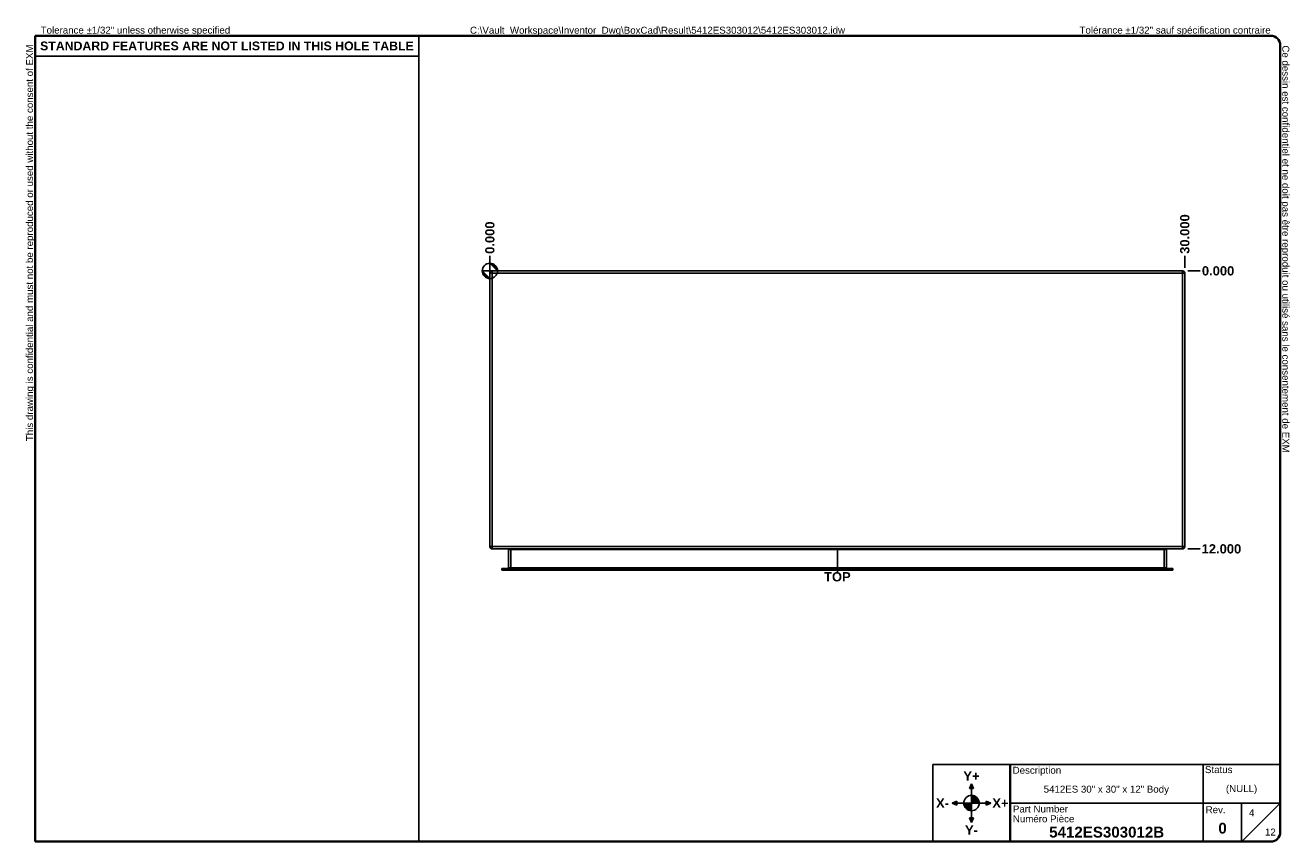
# Model space of a CAD drawing. Header units: inches. Extents: x 0.1 to 55.7, y -25.4 to 36.1.
import ezdxf

# ---------------------------------------------------------------- set-up
doc = ezdxf.new("R2010")
doc.units = ezdxf.units.IN
doc.header["$LTSCALE"] = 3.333333
doc.header["$MEASUREMENT"] = 0
doc.layers.get('0').update_dxf_attribs({"lineweight": 25})
for name, color, linetype, lineweight in [('Dimensions(ANSI)', 7, 'Continuous', 25), ('Sketch Geometry(ANSI)', 7, 'Continuous', 25), ('Symbols(ANSI)', 7, 'Continuous', 25), ('Visible Edges(ANSI)', 7, 'Continuous', 25), ('Visible Tangent Edges(ANSI)', 7, 'Continuous', 25)]:
    doc.layers.add(name, color=color, linetype=linetype, lineweight=lineweight)
doc.layers.add('Hatch', color=179, linetype='Continuous', lineweight=9, true_color=0x1e1e47)
doc.styles.add('Current-ANSI', font='arial.ttf')
doc.styles.add('Dimension-ANSI', font='arialbd.ttf')
doc.styles.add('Text Style44', font='arialbd.ttf')
doc.dimstyles.new('INCH-ANSI', dxfattribs={"dimscale": 3.333333, "dimtxt": 0.12, "dimasz": 0.098425, "dimexe": 0.04, "dimexo": 0.04, "dimgap": 0.031496, "dimtad": 0, "dimtih": 1, "dimtoh": 1, "dimdec": 3, "dimrnd": 1e-08, "dimzin": 0, "dimdsep": 46, "dimtxsty": 'Dimension-ANSI', "dimcen": 0.09, "dimdle": 0.312, "dimclrd": 179, "dimclre": 179, "dimclrt": 7, "dimadec": 1, "dimazin": 0, "dimtfac": 1, "dimtdec": 3, "dimtofl": 0, "dimtmove": 0, "dimatfit": 3, "dimfxl": 1, "dimtolj": 1, "dimtzin": 4, "dimlwd": 25, "dimlwe": 25, "dimarcsym": 0})
doc.dimstyles.new('INCH-ANSI-VERTICAL', dxfattribs={"dimscale": 3.333333, "dimtxt": 0.12, "dimasz": 0.098425, "dimexe": 0.04, "dimexo": 0.04, "dimgap": 0.031496, "dimtad": 0, "dimtih": 1, "dimtoh": 1, "dimdec": 3, "dimrnd": 1e-08, "dimzin": 0, "dimdsep": 46, "dimtxsty": 'Dimension-ANSI', "dimcen": 0.09, "dimdle": 0.312, "dimclrd": 179, "dimclre": 179, "dimclrt": 7, "dimadec": 1, "dimazin": 0, "dimtfac": 1, "dimtdec": 3, "dimtofl": 0, "dimtmove": 0, "dimatfit": 3, "dimfxl": 1, "dimtolj": 1, "dimtzin": 4, "dimlwd": 25, "dimlwe": 25, "dimarcsym": 0})

# ---------------------------------------------------------------- blocks, each defined once
blk = doc.blocks.new('Borders EXM - B (Inch) - B')
at = {"layer": 'Sketch Geometry(ANSI)', "linetype": 'Continuous', "lineweight": 35}
for p, q in [((16.438, 10.692), (0.437, 10.692)), ((0.437, 10.692), (0.437, 0.255)), ((16.562, 0.38), (16.562, 10.567)), ((0.437, 0.255), (16.438, 0.255))]:
    blk.add_line(p, q, dxfattribs=at)
at = {"layer": 'Sketch Geometry(ANSI)'}
for p, q in [((5.406, 10.692), (5.406, 0.255)), ((0.437, 10.428), (5.406, 10.428))]:
    blk.add_line(p, q, dxfattribs=at)
at = {"layer": 'Sketch Geometry(ANSI)', "linetype": 'Continuous', "lineweight": 35}
for centre, start, end in [((16.438, 10.567), 0, 90), ((16.438, 0.38), 270, 0)]:
    blk.add_arc(centre, 0.125, start, end, dxfattribs=at)
at = {"layer": 'Symbols(ANSI)', "color": 7, "char_height": 0.09, "attachment_point": 7, "style": 'Current-ANSI'}
for s, insert in [('Tolerance ±1/32" unless otherwise specified', (0.509, 10.692)), ('Tolérance ±1/32" sauf spécification contraire', (13.963, 10.692))]:
    blk.add_mtext(s, dxfattribs=dict(at, insert=insert))
for s, insert, rotation in [('This drawing is confidential and must not be reproduced or used without the consent of EXM', (0.437, 5.442), 90), ('Ce dessin est confidentiel et ne doit pas être reproduit ou utilisé sans le consentement de EXM', (16.562, 10.567), 270)]:
    blk.add_mtext(s, dxfattribs=dict(at, insert=insert, rotation=rotation))
at = {"layer": 'Symbols(ANSI)', "color": 7, "insert": (2.921, 10.559), "char_height": 0.114, "width": 4.96908, "attachment_point": 5, "style": 'Dimension-ANSI'}
blk.add_mtext('\\fArial|b1|i0;{\\H0.1140;STANDARD FEATURES ARE NOT LISTED IN THIS HOLE TABLE}', dxfattribs=at)
at = {"layer": 'Symbols(ANSI)', "color": 7, "style": 'Current-ANSI'}
blk.add_attdef('FILENAME_AND_PATH_001', (6.069, 10.718), '', height=0.09, dxfattribs=at)
blk = doc.blocks.new('Title Blocks EXM-2 - ANSI B')
at = {"layer": 'Hatch'}
for points in [[(12.725, 0.94), (12.75, 0.94), (12.75, 1)], [(12.775, 0.94), (12.75, 1), (12.75, 0.94)], [(12.56, 0.75), (12.56, 0.775), (12.5, 0.75)], [(12.56, 0.75), (12.5, 0.75), (12.56, 0.725)], [(12.94, 0.75), (13, 0.75), (12.94, 0.775)], [(12.94, 0.75), (12.94, 0.725), (13, 0.75)], [(12.75, 0.56), (12.725, 0.56), (12.75, 0.5)], [(12.75, 0.56), (12.75, 0.5), (12.775, 0.56)]]:
    blk.add_hatch(color=7, dxfattribs=at).paths.add_polyline_path(points)
h = blk.add_hatch(color=7, dxfattribs=at)
edge = h.paths.add_edge_path()
edge.add_line((12.75, 0.85), (12.75, 0.75))
edge.add_line((12.75, 0.75), (12.85, 0.75))
edge.add_arc((12.75, 0.75), 0.1, 0, 90)
h = blk.add_hatch(color=7, dxfattribs=at)
edge = h.paths.add_edge_path()
edge.add_line((12.75, 0.65), (12.75, 0.75))
edge.add_line((12.75, 0.75), (12.65, 0.75))
edge.add_arc((12.75, 0.75), 0.1, 180, 270)
at = {"layer": 'Sketch Geometry(ANSI)'}
for p, q in [((12.249, 1.25), (16.749, 1.25)), ((12.249, 0.25), (12.249, 1.25)), ((15.749, 1.25), (15.749, 0.75)), ((16.749, 1.25), (16.749, 0.375)), ((12.75, 1), (12.725, 0.94)), ((12.75, 0.85), (12.75, 1)), ((12.775, 0.94), (12.75, 1)), ((12.725, 0.94), (12.775, 0.94)), ((12.75, 0.75), (12.75, 0.85)), ((12.5, 0.75), (12.56, 0.775)), ((12.65, 0.75), (12.5, 0.75)), ((12.56, 0.725), (12.5, 0.75)), ((12.56, 0.775), (12.56, 0.725)), ((12.75, 0.75), (12.65, 0.75)), ((12.75, 0.75), (12.85, 0.75)), ((12.75, 0.75), (12.75, 0.65)), ((12.85, 0.75), (13, 0.75)), ((13, 0.75), (12.94, 0.775)), ((12.94, 0.775), (12.94, 0.725)), ((12.94, 0.725), (13, 0.75)), ((15.749, 0.75), (13.249, 0.75)), ((16.249, 0.75), (15.749, 0.75)), ((15.749, 0.75), (15.749, 0.25)), ((16.249, 0.25), (16.249, 0.75)), ((16.249, 0.75), (16.749, 0.75)), ((16.249, 0.25), (16.749, 0.75)), ((12.775, 0.56), (12.725, 0.56)), ((12.725, 0.56), (12.75, 0.5)), ((12.75, 0.65), (12.75, 0.5)), ((12.75, 0.5), (12.775, 0.56)), ((13.249, 0.25), (12.249, 0.25)), ((16.624, 0.25), (13.249, 0.25))]:
    blk.add_line(p, q, dxfattribs=at)
at = {"layer": 'Sketch Geometry(ANSI)', "linetype": 'Continuous', "lineweight": 35}
blk.add_line((13.249, 0.25), (13.249, 1.25), dxfattribs=at)
at = {"layer": 'Sketch Geometry(ANSI)'}
blk.add_circle((12.75, 0.75), 0.1, dxfattribs=at)
blk.add_arc((16.624, 0.375), 0.125, 270, 0, dxfattribs=at)
at = {"layer": 'Symbols(ANSI)', "color": 7}
for s, insert, char_height, attachment_point, style in [('\\fArial|b1|i0;Y+', (12.75, 1.1), 0.12, 5, 'Dimension-ANSI'), ('Description', (13.283, 1.103), 0.09, 7, 'Current-ANSI'), ('Status', (15.774, 1.137), 0.09, 7, 'Current-ANSI'), ('\\fArial|b1|i0;X-', (12.375, 0.75), 0.12, 5, 'Dimension-ANSI'), ('\\fArial|b1|i0;X+', (13.125, 0.75), 0.12, 5, 'Dimension-ANSI'), ('Part Number', (13.287, 0.627), 0.09, 7, 'Current-ANSI'), ('Numéro Pièce', (13.286, 0.5), 0.09, 7, 'Current-ANSI'), ('\\fArial|b1|i0;Y-', (12.75, 0.4), 0.12, 5, 'Dimension-ANSI')]:
    blk.add_mtext(s, dxfattribs=dict(at, insert=insert, char_height=char_height, attachment_point=attachment_point, style=style))
at = {"layer": 'Symbols(ANSI)', "color": 7, "insert": (15.783, 0.618), "char_height": 0.09, "width": 0.25854, "attachment_point": 7, "style": 'Current-ANSI'}
blk.add_mtext('Rev.', dxfattribs=at)
at = {"layer": 'Symbols(ANSI)', "color": 7}
for tag, p, height, style in [('DESIGN_STATE_001', (16.045, 0.893), 0.09, 'Current-ANSI'), ('IDW_DESC_IAM_001', (13.685, 0.885), 0.09, 'Current-ANSI'), ('Sheet_Number_001', (16.344, 0.58), 0.09, 'Current-ANSI'), ('IDW_REV_001', (15.947, 0.355), 0.14, 'Text Style44'), ('IDW_NAME_IAM_001', (13.756, 0.304), 0.14, 'Text Style44'), ('Number_of_sheets_001', (16.551, 0.33), 0.09, 'Current-ANSI')]:
    blk.add_attdef(tag, p, '', height=height, dxfattribs=dict(at, style=style))
blk = doc.blocks.new('Origin Indicator Symbol1')
at = {"layer": 'Dimensions(ANSI)'}
h = blk.add_hatch(color=7, dxfattribs=at)
edge = h.paths.add_edge_path(flags=0)
edge.add_line((6.327, 7.745), (6.425, 7.646))
edge.add_arc((6.327, 7.646), 0.0984, 0, 90)
h = blk.add_hatch(color=7, dxfattribs=at)
edge = h.paths.add_edge_path(flags=0)
edge.add_line((6.327, 7.548), (6.228, 7.646))
edge.add_arc((6.327, 7.646), 0.0984, 180, 270)
at = {"layer": 'Dimensions(ANSI)', "color": 7, "linetype": 'Continuous'}
for p, q in [((6.327, 7.745), (6.425, 7.646)), ((6.327, 7.548), (6.228, 7.646))]:
    blk.add_line(p, q, dxfattribs=at)
at = {"layer": 'Dimensions(ANSI)', "color": 7, "linetype": 'Continuous', "flags": 128}
for points in [[(6.327, 7.646), (6.425, 7.646), (6.327, 7.745), (6.327, 7.646)], [(6.327, 7.646), (6.327, 7.745), (6.327, 7.548), (6.327, 7.646)], [(6.327, 7.646), (6.327, 7.548), (6.228, 7.646), (6.327, 7.646)], [(6.327, 7.646), (6.228, 7.646), (6.327, 7.646), (6.327, 7.646)]]:
    blk.add_lwpolyline(points, dxfattribs=at)
at = {"layer": 'Dimensions(ANSI)', "color": 7, "linetype": 'Continuous'}
blk.add_circle((6.327, 7.646), 0.0984, dxfattribs=at)
for start, end in [(0, 90), (180, 270)]:
    blk.add_arc((6.327, 7.646), 0.0984, start, end, dxfattribs=at)
at = {"layer": 'Dimensions(ANSI)', "color": 7}
for points in [[(6.327, 7.646), (6.425, 7.646), (6.327, 7.745), (6.327, 7.646)], [(6.327, 7.646), (6.327, 7.745), (6.327, 7.548), (6.327, 7.646)], [(6.327, 7.646), (6.327, 7.548), (6.228, 7.646), (6.327, 7.646)], [(6.327, 7.646), (6.228, 7.646), (6.327, 7.646)]]:
    blk.add_solid(points, dxfattribs=at)
blk = doc.blocks.new('*D18')
at = {"layer": 'Defpoints', "color": 0, "linetype": 'Continuous', "transparency": 16777216}
for p in [(21.089, 26.143), (21.089, 25.487), (21.089, 25.487)]:
    blk.add_point(p, dxfattribs=at)
at = {"layer": 'Dimensions(ANSI)', "color": 179, "linetype": 'Continuous', "lineweight": 25, "true_color": 0x262658, "transparency": 16777216}
blk.add_line((21.089, 25.62), (21.089, 26.143), dxfattribs=at)
at = {"layer": 'Dimensions(ANSI)', "color": 7, "linetype": 'Continuous', "lineweight": 25, "transparency": 16777216, "insert": (21.089, 26.922), "char_height": 0.4, "attachment_point": 5, "rotation": 90, "style": 'Dimension-ANSI'}
blk.add_mtext('\\A1;0.000', dxfattribs=at)
blk = doc.blocks.new('*D19')
at = {"layer": 'Defpoints', "color": 0, "linetype": 'Continuous', "transparency": 16777216}
for p in [(51.089, 26.143), (21.089, 25.487), (51.089, 25.487)]:
    blk.add_point(p, dxfattribs=at)
at = {"layer": 'Dimensions(ANSI)', "color": 179, "linetype": 'Continuous', "lineweight": 25, "true_color": 0x262658, "transparency": 16777216}
blk.add_line((51.089, 25.62), (51.089, 26.143), dxfattribs=at)
at = {"layer": 'Dimensions(ANSI)', "color": 7, "linetype": 'Continuous', "lineweight": 25, "transparency": 16777216, "insert": (51.089, 27.078), "char_height": 0.4, "attachment_point": 5, "rotation": 90, "style": 'Dimension-ANSI'}
blk.add_mtext('\\A1;30.000', dxfattribs=at)
blk = doc.blocks.new('*D20')
at = {"layer": 'Defpoints', "color": 0, "linetype": 'Continuous', "transparency": 16777216}
for p in [(51.089, 25.487), (51.089, 25.487), (51.745, 25.487)]:
    blk.add_point(p, dxfattribs=at)
at = {"layer": 'Dimensions(ANSI)', "color": 179, "linetype": 'Continuous', "lineweight": 25, "true_color": 0x262658, "transparency": 16777216}
blk.add_line((51.223, 25.487), (51.745, 25.487), dxfattribs=at)
at = {"layer": 'Dimensions(ANSI)', "color": 7, "linetype": 'Continuous', "lineweight": 25, "transparency": 16777216, "insert": (52.524, 25.487), "char_height": 0.4, "attachment_point": 5, "style": 'Dimension-ANSI'}
blk.add_mtext('\\A1;0.000', dxfattribs=at)
blk = doc.blocks.new('*D21')
at = {"layer": 'Defpoints', "color": 0, "linetype": 'Continuous', "transparency": 16777216}
for p in [(51.089, 25.487), (51.089, 13.487), (51.745, 13.487)]:
    blk.add_point(p, dxfattribs=at)
at = {"layer": 'Dimensions(ANSI)', "color": 179, "linetype": 'Continuous', "lineweight": 25, "true_color": 0x262658, "transparency": 16777216}
blk.add_line((51.223, 13.487), (51.745, 13.487), dxfattribs=at)
at = {"layer": 'Dimensions(ANSI)', "color": 7, "linetype": 'Continuous', "lineweight": 25, "transparency": 16777216, "insert": (52.669, 13.487), "char_height": 0.4, "attachment_point": 5, "style": 'Dimension-ANSI'}
blk.add_mtext('\\A1;12.000', dxfattribs=at)
blk = doc.blocks.new('TOP')
at = {"layer": 'Sketch Geometry(ANSI)'}
blk.add_line((0, 0.15), (0, -0.15), dxfattribs=at)
at = {"layer": 'Symbols(ANSI)', "color": 7, "insert": (0, -0.212), "char_height": 0.12, "attachment_point": 5, "style": 'Dimension-ANSI'}
blk.add_mtext('\\fArial|b1|i0;TOP', dxfattribs=at)

msp = doc.modelspace()

# ---------------------------------------------------------------- linework, layer by layer
at = {"layer": 'Visible Edges(ANSI)'}
for p, q in [((21.0892, 25.3881), (21.0892, 13.5861)), ((21.1882, 25.4871), (50.9902, 25.4871)), ((51.0892, 13.5861), (51.0892, 25.3881)), ((21.1882, 13.4871), (50.9902, 13.4871)), ((21.8874, 13.4561), (21.8874, 12.6698)), ((50.2911, 12.6698), (50.2911, 13.4561)), ((21.9864, 12.6388), (21.601, 12.6388)), ((21.601, 12.6388), (21.601, 12.5708)), ((21.601, 12.5708), (21.9864, 12.5708)), ((21.9864, 12.6388), (50.1921, 12.6388)), ((50.1921, 12.5708), (21.9864, 12.5708)), ((50.5774, 12.6388), (50.1921, 12.6388)), ((50.1921, 12.5708), (50.5774, 12.5708)), ((50.5774, 12.6388), (50.5774, 12.5708))]:
    msp.add_line(p, q, dxfattribs=at)
for centre, radius, start, end in [((21.1882, 25.3881), 0.099, 90, 180), ((50.9902, 25.3881), 0.099, 0, 90), ((21.1882, 13.5861), 0.099, 180, 270), ((21.8564, 13.4561), 0.031, 0, 90), ((50.3221, 13.4561), 0.031, 90, 180), ((50.9902, 13.5861), 0.099, 270, 0), ((21.8564, 12.6698), 0.031, 270, 0), ((50.3221, 12.6698), 0.031, 180, 270)]:
    msp.add_arc(centre, radius, start, end, dxfattribs=at)
at = {"layer": 'Visible Tangent Edges(ANSI)'}
for p, q in [((21.1882, 25.3881), (21.0892, 25.3881)), ((21.1882, 25.3881), (21.1882, 25.4871)), ((21.1882, 13.5861), (21.1882, 25.3881)), ((50.9902, 25.3881), (21.1882, 25.3881)), ((50.9902, 25.4871), (50.9902, 25.3881)), ((51.0892, 25.3881), (50.9902, 25.3881)), ((50.9902, 25.3881), (50.9902, 13.5861)), ((21.0892, 13.5861), (21.1882, 13.5861)), ((21.1882, 13.5861), (21.1882, 13.4871)), ((50.9902, 13.5861), (21.1882, 13.5861)), ((21.9864, 13.4561), (21.8874, 13.4561)), ((21.9864, 13.4871), (21.9864, 13.4561)), ((21.9864, 12.6698), (21.9864, 13.4561)), ((50.1921, 13.4561), (21.9864, 13.4561)), ((50.1921, 13.4561), (50.1921, 13.4871)), ((50.2911, 13.4561), (50.1921, 13.4561)), ((50.1921, 13.4561), (50.1921, 12.6698)), ((50.9902, 13.5861), (51.0892, 13.5861)), ((50.9902, 13.4871), (50.9902, 13.5861)), ((21.8874, 12.6698), (21.9864, 12.6698)), ((21.9864, 12.6698), (21.9864, 12.6388)), ((21.9864, 12.6698), (50.1921, 12.6698)), ((21.9864, 12.6388), (21.9864, 12.5708)), ((50.1921, 12.6698), (50.2911, 12.6698)), ((50.1921, 12.6388), (50.1921, 12.6698)), ((50.1921, 12.6388), (50.1921, 12.5708))]:
    msp.add_line(p, q, dxfattribs=at)

# ---------------------------------------------------------------- block references
at = {"xscale": 3.333333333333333, "yscale": 3.333333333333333, "zscale": 3.333333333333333}
for name, p, values in [('Borders EXM - B (Inch) - B', (0, 0), {'FILENAME_AND_PATH_001': 'C:\\Vault_Workspace\\Inventor_Dwg\\BoxCad\\Result\\5412ES303012\\5412ES303012.idw'}), ('Title Blocks EXM-2 - ANSI B', (-0.6211, 0.0151), {'IDW_REV_001': '0', 'Sheet_Number_001': '4', 'Number_of_sheets_001': '12', 'IDW_DESC_IAM_001': '5412ES 30" x 30" x 12" Body', 'DESIGN_STATE_001': '(NULL)', 'IDW_NAME_IAM_001': '5412ES303012B'})]:
    msp.add_blockref(name, p, dxfattribs=at).add_auto_attribs(values)
msp.add_blockref('TOP', (36.0892, 12.9884), dxfattribs=at)
at = {"layer": 'Dimensions(ANSI)', "xscale": 3.333333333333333, "yscale": 3.333333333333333, "zscale": 3.333333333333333}
msp.add_blockref('Origin Indicator Symbol1', (0, 0), dxfattribs=at)

# ---------------------------------------------------------------- dimensions: what is measured, and where the dimension line sits
at = {"layer": 'Dimensions(ANSI)', "color": 179, "linetype": 'Continuous', "lineweight": 25, "true_color": 0x262658}
for feature_location, offset, dtype, origin, dimstyle, picture, middle in [((51.0892, 25.4871), (0, 0.6562), 1, (21.0892, 25.4871), 'INCH-ANSI-VERTICAL', '*D19', (51.0892, 27.0785)), ((21.0892388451, 25.4870524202), (0, 0.6561679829), 1, (21.0892388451, 25.4870524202), 'INCH-ANSI-VERTICAL', '*D18', (21.0892388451, 26.9218771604)), ((51.0892388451, 25.4870524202), (0.6561679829, 0), 0, (51.0892388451, 25.4870524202), 'INCH-ANSI', '*D20', (52.5240635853, 25.4870524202)), ((51.0892, 13.4871), (0.6562, 0), 0, (51.0892, 25.4871), 'INCH-ANSI', '*D21', (52.6691, 13.4871))]:
    dim = msp.add_ordinate_dim(feature_location=feature_location, offset=offset, dtype=dtype, origin=origin, dimstyle=dimstyle, override={"dimgap": 0.031496, "dimtad": 0, "dimdec": 3, "dimtol": 0, "dimlim": 0, "dimtp": 0, "dimtm": 0, "dimtdec": 3}, dxfattribs=at)
    dim.commit()
    dim.dimension.update_dxf_attribs({"geometry": picture, "text_midpoint": middle})

doc.saveas('drawing.dxf')
